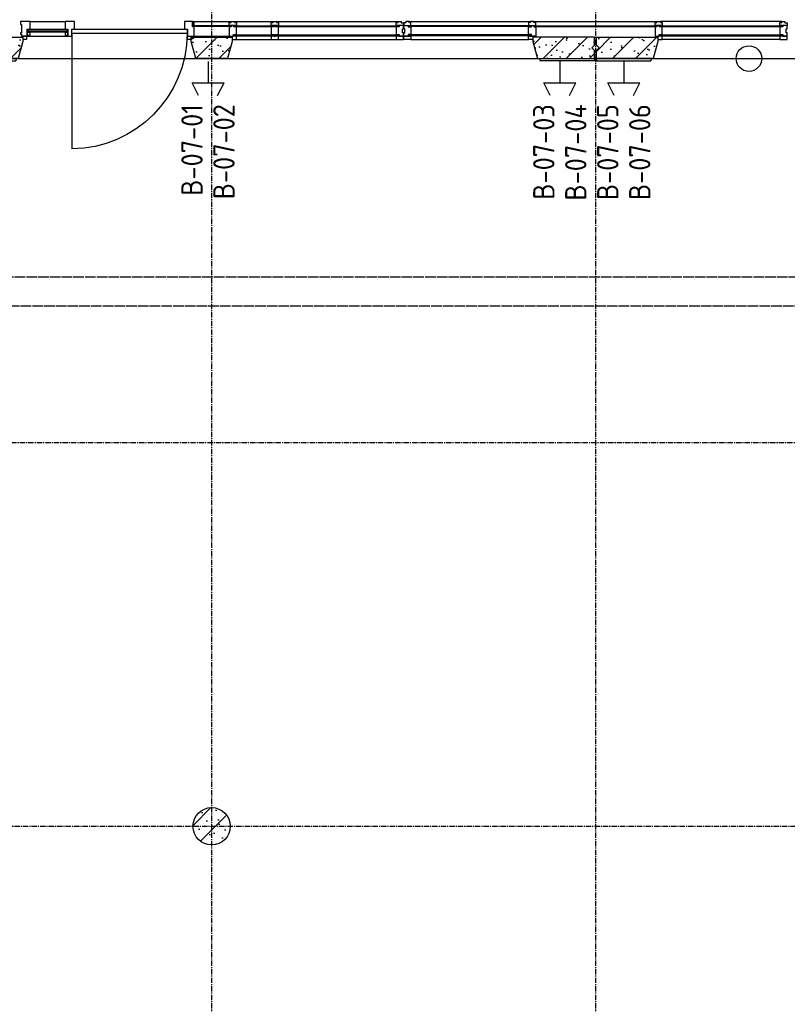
# Model space of a CAD drawing. Extents: x 0 to 1189, y 0 to 841.
# Tile 6 of 33: x 138 to 210, y 236 to 328. Entities that reach past the tile are written whole.
import ezdxf
from ezdxf.enums import TextEntityAlignment as Align

# ---------------------------------------------------------------- set-up
doc = ezdxf.new("R2010")
doc.units = 0
doc.header["$PDSIZE"] = 2
for name, pattern in [('B0304', [6, 5, -0.5, 0, -0.5]), ('DASHDOT', [25.4, 12.7, -6.35, 0, -6.35]), ('DASHEDX2', [1.5, 1, -0.5]), ('E0001', [1, 1, 0])]:
    doc.linetypes.add(name, pattern=pattern)
doc.layers.get('0').update_dxf_attribs({"linetype": 'CONTINUOUS'})
for name, color, linetype in [('AL$1A---_ALGEMEEN', 9, 'CONTINUOUS'), ('GOTEN', 3, 'CONTINUOUS'), ('STRAMIEN', 1, 'CONTINUOUS'), ('VITELCODERING', 1, 'CONTINUOUS'), ('VITELDATA', 2, 'CONTINUOUS')]:
    doc.layers.add(name, color=color, linetype=linetype)
doc.styles.get("Standard").update_dxf_attribs({"font": 'ISO'})
pattern_1 = [(225, (0, 0), (108.6116, -108.6116), []), (197, (0, 0), (-41.26, -127.7242), [0, -130.56, -73.92, 0, -107.52]), (228, (0, 0), (29.465, -129.875), [0, -129.28, 0, -131.84, 0, -106.24]), (251, (0, 0), (76.6585, -107.6209), [0, -128, 0, -768, -105.28])]

# ---------------------------------------------------------------- blocks, each defined once
blk = doc.blocks.new('-954P-KOLOMBI')
at = {"layer": 'AL$1A---_ALGEMEEN', "ltscale": 2}
blk.add_circle((0, 0), 175, dxfattribs=at)
blk = doc.blocks.new('-P68')
at = {"layer": 'AL$1A---_ALGEMEEN', "ltscale": 2}
h = blk.add_hatch(dxfattribs=at)
h.set_pattern_fill('PREFB', color=256, scale=8, angle=180, style=0)
h.set_pattern_definition(pattern_1)
h.paths.add_polyline_path([(175, 0, 1), (-175, 0, 1)])
at = {"layer": 'AL$1A---_ALGEMEEN', "linetype": 'Continuous', "ltscale": 2}
blk.add_circle((0, 0), 175, dxfattribs=at)
blk.add_circle((0, 0), 175, dxfattribs=at)
blk = doc.blocks.new('-P1KHI11')
at = {"layer": 'AL$1A---_ALGEMEEN', "color": 15, "ltscale": 2}
for p, q in [((-1731, -180), (-626.2, -180)), ((1731, -180), (626.2, -180)), ((-607.2, -214), (-1750, -214)), ((-1750, -214), (-1750, -222)), ((-607.2, -222), (-1750, -222)), ((-607.2, -214), (-607.2, -222)), ((607.2, -214), (607.2, -222)), ((607.2, -214), (1750, -214)), ((607.2, -222), (1750, -222)), ((1750, -214), (1750, -222)), ((-607.2, -302), (-1749.7, -302)), ((-1749.7, -302), (-1749.7, -306)), ((-607.2, -306), (-1749.7, -306)), ((-1748, -349), (-609.2, -349)), ((-607.2, -302), (-607.2, -306)), ((586.2, -349), (-576.2, -349)), ((568.5, -302), (-568.5, -302)), ((-568.5, -302), (-568.5, -306)), ((568.5, -306), (-568.5, -306)), ((568.5, -302), (568.5, -306)), ((607.2, -302), (607.2, -306)), ((607.2, -302), (1749.7, -302)), ((607.2, -306), (1749.7, -306)), ((1758, -349), (609.2, -349)), ((1749.7, -302), (1749.7, -306))]:
    blk.add_line(p, q, dxfattribs=at)
at = {"layer": 'AL$1A---_ALGEMEEN', "linetype": 'Continuous', "ltscale": 2}
for points in [[(-1731, -210), (-1731, -180), (-1798, -180), (-1798, -210), (-1731, -210)], [(-586.4, -210), (-586.4, -180), (-626.5, -180), (-626.5, -210), (-586.4, -210)], [(586.1, -210), (586.1, -180), (626.2, -180), (626.2, -210), (586.1, -210)], [(1731, -210), (1731, -180), (1798, -180), (1798, -210), (1731, -210)], [(-1798, -310), (-1731, -310), (-1731, -339), (-1748, -339), (-1748, -349), (-1778, -349), (-1778, -334), (-1798, -334), (-1798, -310)], [(-626.2, -310), (-559.2, -310), (-559.2, -339), (-576.2, -339), (-576.2, -349), (-609.2, -349), (-609.2, -339), (-626.2, -339), (-626.2, -310)], [(626.2, -310), (559.2, -310), (559.2, -339), (576.2, -339), (576.2, -349), (609.2, -349), (609.2, -339), (626.2, -339), (626.2, -310)], [(1798, -310), (1731, -310), (1731, -339), (1748, -339), (1748, -349), (1778, -349), (1778, -334), (1798, -334), (1798, -310)]]:
    blk.add_lwpolyline(points, dxfattribs=at)
at = {"layer": 'AL$1A---_ALGEMEEN', "color": 15, "linetype": 'Continuous', "ltscale": 2}
for points in [[(-1798, -210), (-1798, -226), (-1798, -226), (-1798, -240), (-1789, -240), (-1789, -280), (-1798, -280), (-1798, -298), (-1798, -298), (-1798, -310), (-1758, -310), (-1758, -298), (-1731, -298), (-1731, -230), (-1731, -226), (-1758, -226), (-1758, -210), (-1795, -210)], [(1798, -210), (1798, -226), (1798, -226), (1798, -240), (1789, -240), (1789, -280), (1798, -280), (1798, -298), (1798, -298), (1798, -310), (1758, -310), (1758, -298), (1731, -298), (1731, -230), (1731, -226), (1758, -226), (1758, -210), (1795, -210)]]:
    blk.add_lwpolyline(points, close=True, dxfattribs=at)
at = {"layer": 'AL$1A---_ALGEMEEN', "linetype": 'Continuous', "ltscale": 2}
for points in [[(-599.5, -210), (-599.5, -226), (-626.5, -226), (-626.5, -270), (-626.5, -298), (-599.5, -298), (-599.5, -310), (-576.5, -310), (-576.5, -298), (-559.5, -298), (-559.5, -230), (-559.5, -210), (-596.5, -210)], [(599.2, -210), (599.2, -226), (626.2, -226), (626.2, -270), (626.2, -298), (599.2, -298), (599.2, -310), (576.2, -310), (576.2, -298), (559.2, -298), (559.2, -230), (559.2, -210), (596.2, -210)]]:
    blk.add_lwpolyline(points, close=True, dxfattribs=at)
blk = doc.blocks.new('-P1KHI16')
at = {"layer": 'AL$1A---_ALGEMEEN', "ltscale": 2}
blk.add_line((-1311, -235), (-1311, 846.8), dxfattribs=at)
at = {"layer": 'AL$1A---_ALGEMEEN', "color": 15, "ltscale": 2}
for p, q in [((231.2, -180), (559.2, -180)), ((626.2, -180), (1731, -180)), ((-1731, -210), (-1349, -210)), ((-1354.3, -249), (-1723, -249)), ((-1723, -249), (-1723, -269)), ((-1354.3, -254), (-1723, -254)), ((-1354.3, -269), (-1723, -269)), ((-1723, -269), (-1723, -273)), ((-1354.3, -273), (-1723, -273)), ((-1354.3, -249), (-1354.3, -269)), ((-1354.3, -269), (-1354.3, -273)), ((-164.2, -210), (164.2, -210)), ((212.2, -214), (578.2, -214)), ((212.2, -214), (212.2, -222)), ((212.2, -222), (578.2, -222)), ((578.2, -214), (578.2, -222)), ((607.2, -214), (607.2, -222)), ((607.2, -214), (1750, -214)), ((607.2, -222), (1750, -222)), ((1750, -214), (1750, -222)), ((-1704, -349), (-1376, -349)), ((-181.2, -349), (181.2, -349)), ((-176.9, -302), (-176.9, -306)), ((173.2, -302), (-176.9, -302)), ((173.2, -306), (-176.9, -306)), ((173.2, -302), (173.2, -306)), ((211.2, -302), (577.9, -302)), ((211.2, -306), (577.9, -306)), ((212.5, -302), (212.5, -306)), ((214.2, -349), (1748, -349)), ((577.9, -302), (577.9, -306)), ((607.2, -302), (607.2, -306)), ((607.2, -302), (1749.7, -302)), ((607.2, -306), (1749.7, -306)), ((1751, -302), (1751, -306))]:
    blk.add_line(p, q, dxfattribs=at)
at = {"layer": 'AL$1A---_ALGEMEEN', "ltscale": 2}
for points in [[(-1771, -182), (-1733, -182), (-1733, -210), (-1761, -210), (-1761, -210), (-1771, -210), (-1771, -210), (-1771, -210), (-1771, -182)], [(-1794, -349), (-1794, -319), (-1785, -319), (-1785, -240), (-1794, -240), (-1794, -230), (-1785, -230), (-1785, -210), (-1731, -210), (-1731, -277), (-1704, -277), (-1704, -349), (-1794, -349)], [(-1785, -210), (-1767, -210)], [(-1731, -218), (-1704, -218), (-1704, -245), (-1721, -245), (-1721, -245), (-1731, -245), (-1731, -245), (-1731, -245), (-1731, -218)]]:
    blk.add_lwpolyline(points, dxfattribs=at)
at = {"layer": 'AL$1A---_ALGEMEEN', "linetype": 'Continuous', "ltscale": 2}
for points in [[(-191.1, -210), (-191.1, -180), (-227.2, -180), (-227.2, -210), (-191.1, -210)], [(191.1, -210), (191.1, -180), (231.2, -180), (231.2, -210), (191.1, -210)], [(559.2, -210), (559.2, -180), (626.2, -180), (626.2, -210), (559.2, -210)], [(1731, -210), (1731, -180), (1798, -180), (1798, -210), (1731, -210)], [(-1376, -218), (-1349, -218), (-1349, -245), (-1366, -245), (-1366, -245), (-1376, -245), (-1376, -245), (-1376, -245), (-1376, -218)], [(-181.2, -310), (-164.2, -310), (-164.2, -339), (-171.2, -339), (-171.2, -339), (-181.2, -339), (-181.2, -339), (-181.2, -339), (-181.2, -310)], [(231.2, -310), (164.2, -310), (164.2, -339), (181.2, -339), (181.2, -349), (214.2, -349), (214.2, -339), (231.2, -339), (231.2, -310)], [(626.2, -310), (559.2, -310), (559.2, -339), (576.2, -339), (576.2, -349), (609.2, -349), (609.2, -339), (626.2, -339), (626.2, -310)], [(1798, -310), (1731, -310), (1731, -339), (1748, -339), (1748, -349), (1778, -349), (1778, -334), (1798, -334), (1798, -310)]]:
    blk.add_lwpolyline(points, dxfattribs=at)
at = {"layer": 'AL$1A---_ALGEMEEN', "color": 15, "linetype": 'Continuous', "ltscale": 2}
for points in [[(-1376, -277), (-1349, -277), (-1349, -210), (-1313, -210), (-1313, -277), (-1286, -277), (-1286, -349), (-1313, -349), (-1313, -349), (-1336, -349), (-1336, -349), (-1376, -349)], [(-254.2, -277), (-227.2, -277), (-227.2, -210), (-164.2, -210), (-164.2, -230), (-164.2, -298), (-181.2, -298), (-181.2, -349), (-254.2, -349), (-254.2, -282), (-254.2, -282)], [(1798, -210), (1798, -226), (1798, -226), (1798, -240), (1789, -240), (1789, -280), (1798, -280), (1798, -298), (1798, -298), (1798, -310), (1758, -310), (1758, -298), (1731, -298), (1731, -230), (1731, -226), (1758, -226), (1758, -210), (1795, -210)]]:
    blk.add_lwpolyline(points, close=True, dxfattribs=at)
at = {"layer": 'AL$1A---_ALGEMEEN', "ltscale": 2}
blk.add_lwpolyline([(-1311, -235), (-1311, -275), (-229.2, -275), (-229.2, -235)], close=True, dxfattribs=at)
at = {"layer": 'AL$1A---_ALGEMEEN', "linetype": 'Continuous', "ltscale": 2}
for points in [[(204.2, -210), (204.2, -226), (231.2, -226), (231.2, -270), (231.2, -298), (204.2, -298), (204.2, -310), (181.2, -310), (181.2, -298), (164.2, -298), (164.2, -230), (164.2, -210), (201.2, -210)], [(599.2, -210), (599.2, -226), (626.2, -226), (626.2, -270), (626.2, -298), (599.2, -298), (599.2, -310), (586.2, -310), (586.2, -298), (559.2, -298), (559.2, -230), (559.2, -226), (586.2, -226), (586.2, -210), (596.2, -210)]]:
    blk.add_lwpolyline(points, close=True, dxfattribs=at)
at = {"layer": 'AL$1A---_ALGEMEEN', "ltscale": 2}
blk.add_arc((-1320.3, -244.3), 1091.1, 0.48772, 89.51228, dxfattribs=at)
blk = doc.blocks.new('-STR-H')
at = {"layer": 'AL$1A---_ALGEMEEN', "linetype": 'DASHDOT', "ltscale": 0.5}
blk.add_line((0, 0), (-9880, 0), dxfattribs=at)
at = {"layer": 'AL$1A---_ALGEMEEN', "linetype": 'Continuous', "ltscale": 2}
blk.add_circle((-10000, 0), 120, dxfattribs=at)
for p in [(-8560, 0), (-4960, 0), (-1360, 0)]:
    blk.add_point(p, dxfattribs=at)
blk = doc.blocks.new('-P11')
at = {"layer": 'AL$1A---_ALGEMEEN', "ltscale": 2}
h = blk.add_hatch(dxfattribs=at)
h.set_pattern_fill('PREFB', color=256, scale=8, angle=180, style=0)
h.set_pattern_definition(pattern_1)
h.paths.add_polyline_path([(1839, 410), (1839, 450), (20, 450), (20, 375), (45, 350), (20, 325), (20, 250), (1796.1, 250)])
h.paths.add_polyline_path([(3801, 410), (3801, 450), (3419, 450), (3419, 410), (3461.9, 250), (3758.1, 250)])
h.paths.add_polyline_path([(7200, 375), (7200, 450), (6624, 450), (6624, 410), (6666.9, 250), (7200, 250), (7200, 325), (7175, 350)])
at = {"layer": 'AL$1A---_ALGEMEEN', "linetype": 'Continuous', "ltscale": 2}
for p, q in [((20, 450), (1839, 450)), ((20, 375), (20, 450)), ((1839, 410), (1796.1, 250)), ((1839, 450), (1839, 410)), ((3419, 450), (3801, 450)), ((3419, 410), (3419, 450)), ((3461.9, 250), (3419, 410)), ((3801, 410), (3758.1, 250)), ((3801, 450), (3801, 410)), ((7200, 450), (6624, 450)), ((6624, 450), (6624, 410)), ((6624, 410), (6666.9, 250)), ((7200, 375), (7200, 450)), ((20, 250), (20, 325)), ((7200, 250), (7200, 325)), ((1796.1, 250), (20, 250)), ((3758.1, 250), (3461.9, 250)), ((6666.9, 250), (7200, 250))]:
    blk.add_line(p, q, dxfattribs=at)
at = {"layer": 'AL$1A---_ALGEMEEN', "ltscale": 2}
for p, q in [((20, 250), (20, 230)), ((20, 230), (1771.8, 230)), ((1777.2, 250), (1771.8, 230)), ((6686.9, 250), (6692.2, 230)), ((7200, 230), (6692.2, 230)), ((7200, 250), (7200, 230))]:
    blk.add_line(p, q, dxfattribs=at)
at = {"layer": 'AL$1A---_ALGEMEEN', "color": 15, "ltscale": 2}
blk.add_line((1797.2, 250), (6665.8, 250), dxfattribs=at)
at = {"layer": 'AL$1A---_ALGEMEEN', "linetype": 'Continuous', "ltscale": 2}
for points in [[(20, 325), (45, 350), (20, 375)], [(7200, 375), (7175, 350), (7200, 325)]]:
    blk.add_lwpolyline(points, dxfattribs=at)
at = {"layer": 'AL$1A---_ALGEMEEN', "linetype": 'DASHDOT', "ltscale": 2, "rotation": 180}
blk.add_blockref('-STR-H', (-1350, 250), dxfattribs=at)
blk = doc.blocks.new('-P01')
at = {"layer": 'AL$1A---_ALGEMEEN', "ltscale": 2}
h = blk.add_hatch(dxfattribs=at)
h.set_pattern_fill('PREFB', color=256, scale=8, angle=180, style=0)
h.set_pattern_definition(pattern_1)
h.paths.add_polyline_path([(586, 160), (586, 200), (10, 200), (10, 125), (35, 100), (10, 75), (10, 0), (543.1, 0)])
h.paths.add_polyline_path([(3791, 160), (3791, 200), (3409, 200), (3409, 160), (3451.9, 0), (3748.1, 0)])
h.paths.add_polyline_path([(7190, 75), (7165, 100), (7190, 125), (7190, 200), (6614, 200), (6614, 160), (6656.9, 0), (7190, 0)])
at = {"layer": 'AL$1A---_ALGEMEEN', "linetype": 'Continuous', "ltscale": 2}
for p, q in [((10, 200), (586, 200)), ((10, 125), (10, 200)), ((586, 200), (586, 160)), ((3409, 200), (3791, 200)), ((3409, 160), (3409, 200)), ((3791, 200), (3791, 160)), ((7190, 200), (6614, 200)), ((6614, 200), (6614, 160)), ((7190, 125), (7190, 200)), ((586, 160), (543.1, 0)), ((3451.9, 0), (3409, 160)), ((3791, 160), (3748.1, 0)), ((6614, 160), (6656.9, 0)), ((10, 0), (10, 75)), ((543.1, 0), (10, 0)), ((3748.1, 0), (3451.9, 0)), ((6656.9, 0), (7190, 0)), ((7190, 0), (7190, 75))]:
    blk.add_line(p, q, dxfattribs=at)
at = {"layer": 'AL$1A---_ALGEMEEN', "color": 15, "linetype": 'Continuous', "ltscale": 2}
for p, q in [((10, 0), (7190, 0)), ((524.2, 0), (518.8, -20)), ((6675.8, 0), (6681.2, -20))]:
    blk.add_line(p, q, dxfattribs=at)
at = {"layer": 'AL$1A---_ALGEMEEN', "ltscale": 2}
for p, q in [((10, 0), (10, -20)), ((7190, 0), (7190, -20)), ((10, -20), (518.8, -20)), ((7190, -20), (6681.2, -20))]:
    blk.add_line(p, q, dxfattribs=at)
at = {"layer": 'AL$1A---_ALGEMEEN', "linetype": 'Continuous', "ltscale": 2}
for points in [[(10, 125), (35, 100), (10, 75)], [(7190, 75), (7165, 100), (7190, 125)]]:
    blk.add_lwpolyline(points, dxfattribs=at)
at = {"layer": 'AL$1A---_ALGEMEEN', "linetype": 'DASHDOT', "ltscale": 0.5, "rotation": 180}
blk.add_blockref('-STR-H', (-1360, 0), dxfattribs=at)
blk = doc.blocks.new('XREF_B-A3-II-113')
at = {"layer": 'AL$1A---_ALGEMEEN', "color": 8, "linetype": 'DASHEDX2', "ltscale": 2}
blk.add_line((28072.7, 43491.2), (28072.7, 62566.2), dxfattribs=at)
at = {"layer": 'STRAMIEN', "color": 8, "linetype": 'B0304', "ltscale": 10}
for p, q in [((28072.2, 86161.2), (28072.2, 25534.2)), ((31672.2, 86161.2), (31672.2, 25534.2)), ((17072.2, 44861.2), (103982.2, 44861.2)), ((17072.2, 41261.2), (103982.2, 41261.2)), ((17022.2, 37661.2), (103937.2, 37661.2))]:
    blk.add_line(p, q, dxfattribs=at)
at = {"layer": 'AL$1A---_ALGEMEEN', "color": 8, "linetype": 'Continuous', "ltscale": 2, "xscale": -1, "rotation": 180}
blk.add_blockref('-P1KHI16', (28072.7, 44861.2), dxfattribs=at)
at = {"layer": 'AL$1A---_ALGEMEEN', "color": 8, "linetype": 'Continuous', "ltscale": 2, "rotation": 180}
blk.add_blockref('-P1KHI11', (31672.2, 44861.2), dxfattribs=at)
at = {"layer": 'AL$1A---_ALGEMEEN', "color": 8, "ltscale": 2}
for name, p in [('-P11', (24462.2, 44611.2)), ('-P01', (31672.2, 44861.2)), ('-954P-KOLOMBI', (28072.2, 37661.2)), ('-954P-KOLOMBI', (28072.2, 37661.2))]:
    blk.add_blockref(name, p, dxfattribs=at)
at = {"layer": 'AL$1A---_ALGEMEEN', "color": 8, "linetype": 'Continuous', "ltscale": 2}
blk.add_blockref('-P68', (28072.2, 37661.2), dxfattribs=at)
blk = doc.blocks.new('$DAT003')
for p, q in [((3.2, 0.9), (2, 1.5)), ((2, -1.5), (2, 1.5)), ((0, 0), (2, 0)), ((3.2, -0.9), (2, -1.5))]:
    blk.add_line(p, q)

msp = doc.modelspace()

# ---------------------------------------------------------------- linework, layer by layer
at = {"layer": 'GOTEN', "linetype": 'E0001'}
for p, q in [((585.46, 303.77), (121.818, 303.77)), ((307.721, 301.07), (124.518, 301.07))]:
    msp.add_line(p, q, dxfattribs=at)

# ---------------------------------------------------------------- block references
at = {"xscale": 0.01, "yscale": 0.01, "zscale": 0.01}
msp.add_blockref('XREF_B-A3-II-113', (-124.381, -124.335), dxfattribs=at)
at = {"layer": 'VITELDATA', "rotation": 270}
for p in [(156, 324), (189, 324), (195, 324)]:
    msp.add_blockref('$DAT003', p, dxfattribs=at)

# ---------------------------------------------------------------- texts
at = {"layer": 'VITELCODERING'}
for s, p in [('B-07-01', (155.5, 320)), ('B-07-02', (158.5, 320)), ('B-07-03', (188.5, 320)), ('B-07-04', (191.5, 320)), ('B-07-05', (194.5, 320)), ('B-07-06', (197.5, 320))]:
    msp.add_text(s, height=2, rotation=90, dxfattribs=at).set_placement(p, align=Align.RIGHT)

doc.saveas('drawing.dxf')
